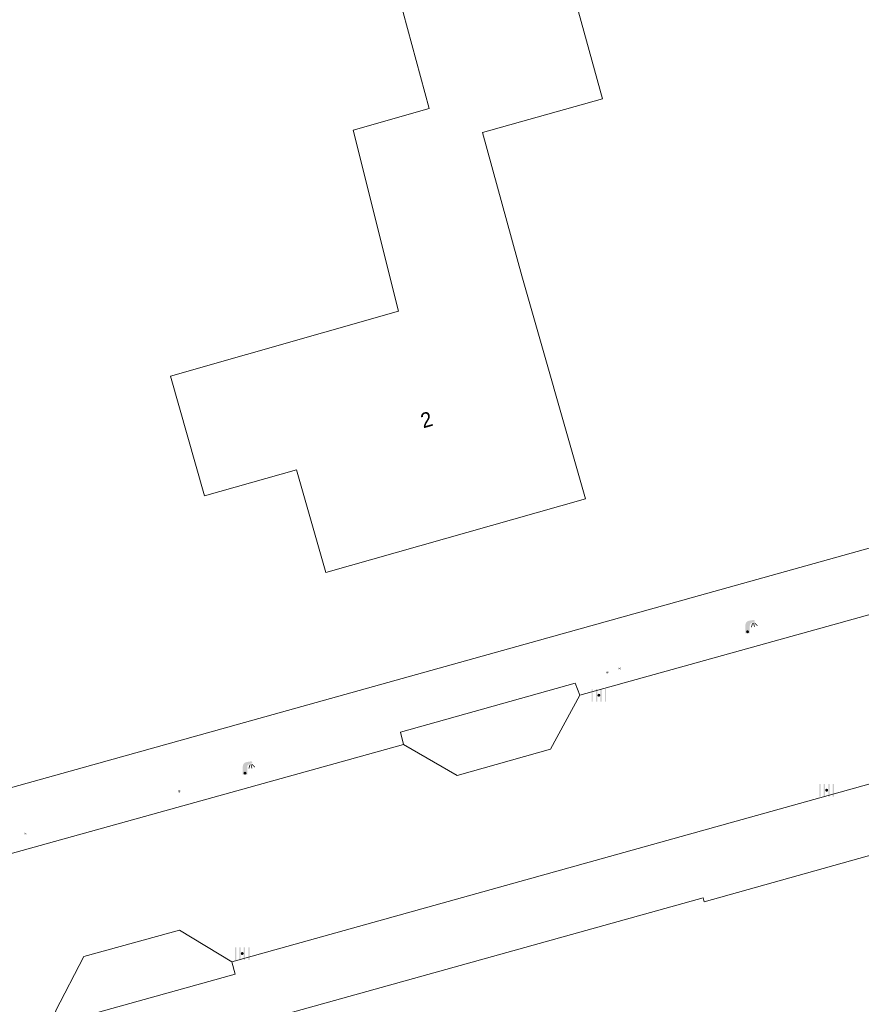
# Model space of a CAD drawing. Header units: metres. Extents: x 197457 to 198138, y 353986 to 354984.
# Tile 11 of 217: x 197521 to 197549, y 354454 to 354486. Entities that reach past the tile are written whole.
import ezdxf
from ezdxf.enums import TextEntityAlignment as Align

# ---------------------------------------------------------------- set-up
doc = ezdxf.new("R2010")
doc.units = ezdxf.units.M
doc.header["$MEASUREMENT"] = 0
for name, color, linetype, lineweight in [('hoofdgebouw', 1, 'Continuous', 0), ('huisnummerreeks BGT', 7, 'Continuous', 0), ('kant verharding', 7, 'Continuous', 0), ('waterleidingput', 132, 'Continuous', 0)]:
    doc.layers.add(name, color=color, linetype=linetype, lineweight=lineweight)
doc.layers.add('kolk', color=7, linetype='Continuous', lineweight=0, true_color=0x104b6e)
doc.layers.add('lichtmast', color=7, linetype='Continuous', lineweight=0, true_color=0x104b6e)
doc.styles.add('Style-WORKING', font='WORKING.shx')

# ---------------------------------------------------------------- blocks, each defined once
blk = doc.blocks.new('kolk')
at = {"layer": 'kolk', "linetype": 'Continuous', "lineweight": 0, "true_color": 0xbd2877}
for points in [[(-0.489, -0.425), (-0.489, 0), (-0.489, 0.425), (-0.404, 0.425), (-0.404, 0), (-0.404, -0.425)], [(-0.191, -0.425), (-0.191, 0), (-0.191, 0.425), (-0.106, 0.425), (-0.106, 0), (-0.106, -0.425)], [(0.106, -0.425), (0.106, 0), (0.106, 0.425), (0.191, 0.425), (0.191, 0), (0.191, -0.425)], [(0.404, -0.425), (0.404, 0), (0.404, 0.425), (0.489, 0.425), (0.489, 0), (0.489, -0.425)]]:
    blk.add_hatch(color=232, dxfattribs=at).paths.add_polyline_path(points)
at = {"layer": 'kolk', "linetype": 'Continuous', "lineweight": 0, "true_color": 0x681648}
blk.add_hatch(color=219, dxfattribs=at).paths.add_polyline_path([(0.1, 0, 1), (-0.1, 0, 1)])
blk = doc.blocks.new('lichtmast')
at = {"layer": 'lichtmast', "linetype": 'Continuous', "lineweight": 0, "true_color": 0xbd2877}
for points in [[(0.15, 0.419, -0.344151), (0.301, 0.613), (0.428, 0.645, 0.960861), (0.398, 0.791), (0.101, 0.742, 0.366629), (-0.15, 0.446), (-0.15, -0.1), (0, -0.1, -0.414214), (-0.1, 0, -1), (0.1, 0, -0.414214), (0, -0.1), (0.15, -0.1)], [(0.351, 0.55, 1), (0.303, 0.564), (0.234, 0.323, 1), (0.283, 0.31)], [(0.424, 0.581, 1), (0.376, 0.569), (0.436, 0.326, 1), (0.485, 0.339)], [(0.489, 0.61, 1), (0.453, 0.575), (0.626, 0.396, 1), (0.662, 0.43)]]:
    blk.add_hatch(color=232, dxfattribs=at).paths.add_polyline_path(points)
at = {"layer": 'lichtmast', "linetype": 'Continuous', "lineweight": 0, "true_color": 0x681648}
blk.add_hatch(color=219, dxfattribs=at).paths.add_polyline_path([(-0.1, 0, 1), (0.1, 0, 1)])
blk = doc.blocks.new('waterleidingput')
at = {"layer": 'waterleidingput', "linetype": 'Continuous', "lineweight": 0, "true_color": 0x248bcb}
h = blk.add_hatch(color=142, dxfattribs=at)
edge = h.paths.add_edge_path()
edge.add_spline(control_points=[(0.44, 0), (0.44, 0.04), (0.43, 0.09), (0.36, 0.2), (0.28, 0.26), (0.09, 0.32), (-0.02, 0.33), (-0.22, 0.29), (-0.31, 0.24), (-0.42, 0.12), (-0.44, 0.06), (-0.44, -0.06), (-0.42, -0.12), (-0.33, -0.22), (-0.28, -0.26), (-0.1, -0.33), (0.04, -0.33), (0.27, -0.27), (0.37, -0.2), (0.43, -0.08), (0.44, -0.04), (0.44, 0)], knot_values=[0, 0, 0, 0, 0.060484, 0.060484, 0.178041, 0.178041, 0.295599, 0.295599, 0.413157, 0.413157, 0.498623, 0.498623, 0.584089, 0.584089, 0.669555, 0.669555, 0.808438, 0.808438, 0.94732, 0.94732, 1, 1, 1, 1], degree=3, periodic=0)
edge = h.paths.add_edge_path(flags=16)
edge.add_ellipse((0, 0), major_axis=(0.392, 0), ratio=0.689655, start_angle=0, end_angle=360)
for points in [[(-0.05, -0.09, -0.141608), (-0.09, -0.05), (-0.1, -0.09), (-0.17, 0.18), (-0.22, 0.18), (-0.12, -0.17), (-0.07, -0.17)], [(0.03, 0.18), (-0.02, 0.18), (-0.05, 0.09, -0.269854), (0.05, 0.09)], [(0.23, 0.18), (0.18, 0.18), (0.1, -0.09), (0.09, -0.05, -0.141608), (0.05, -0.09), (0.08, -0.17), (0.13, -0.17)]]:
    blk.add_hatch(color=142, dxfattribs=at).paths.add_polyline_path(points)
at = {"layer": 'waterleidingput', "linetype": 'Continuous', "lineweight": 0, "true_color": 0x104b6e}
blk.add_hatch(color=156, dxfattribs=at).paths.add_polyline_path([(0.1, 0, 1), (-0.1, 0, 1)])

msp = doc.modelspace()

# ---------------------------------------------------------------- linework, layer by layer
at = {"layer": 'hoofdgebouw', "linetype": 'Continuous', "lineweight": 0}
msp.add_line((197537.367, 354477.927), (197536.052, 354482.731), dxfattribs=at)
at = {"layer": 'hoofdgebouw', "linetype": 'Continuous', "lineweight": 0, "flags": 128}
for points in [[(197534.262, 354483.534), (197532.527, 354489.962), (197529.189, 354490.496), (197530.049, 354495.209), (197537.303, 354493.888), (197540.063, 354483.848), (197536.052, 354482.731)], [(197534.262, 354483.534), (197531.731, 354482.803), (197533.239, 354476.752)], [(197529.833, 354471.447), (197530.813, 354468.004), (197539.489, 354470.473), (197537.367, 354477.927)], [(197529.833, 354471.447), (197526.755, 354470.571), (197525.614, 354474.581), (197533.239, 354476.752)]]:
    msp.add_lwpolyline(points, dxfattribs=at)
at = {"layer": 'kant verharding', "linetype": 'Continuous', "lineweight": 0}
for p, q in [((197558.318, 354469.206), (197539.3, 354463.903)), ((197539.3, 354463.903), (197539.146, 354464.305)), ((197533.41, 354462.258), (197515.872, 354457.373)), ((197527.669, 354454.988), (197553.331, 354462.154))]:
    msp.add_line(p, q, dxfattribs=at)
at = {"layer": 'kant verharding', "linetype": 'Continuous', "lineweight": 0, "flags": 128}
for points in [[(197470.001, 354450.718), (197470.98, 354450.997), (197472.023, 354447.341), (197568.379, 354474.246)], [(197571.269, 354464.786), (197543.461, 354456.997), (197543.43, 354457.129), (197471.977, 354437.222), (197464.474, 354435.399), (197463.701, 354435.103), (197462.954, 354434.693), (197462.258, 354434.171), (197461.637, 354433.549)], [(197533.41, 354462.258), (197533.309, 354462.67), (197539.146, 354464.305)], [(197539.3, 354463.903), (197538.321, 354462.097), (197535.202, 354461.218), (197533.41, 354462.258)], [(197521.77, 354453.34), (197522.726, 354455.16), (197525.924, 354456.049), (197527.669, 354454.988)], [(197527.669, 354454.988), (197527.784, 354454.575), (197521.897, 354452.93), (197521.77, 354453.34)]]:
    msp.add_lwpolyline(points, dxfattribs=at)

# ---------------------------------------------------------------- block references
at = {"layer": 'kolk', "linetype": 'Continuous', "lineweight": 0, "xscale": 0.5, "yscale": 0.5}
for p in [(197539.941, 354463.903), (197547.558, 354460.725), (197528.017, 354455.263)]:
    msp.add_blockref('kolk', p, dxfattribs=at)
at = {"layer": 'lichtmast', "linetype": 'Continuous', "lineweight": 0, "xscale": 0.5, "yscale": 0.5}
for p in [(197544.914, 354466.026), (197528.111, 354461.296)]:
    msp.add_blockref('lichtmast', p, dxfattribs=at)
at = {"layer": 'waterleidingput', "linetype": 'Continuous', "lineweight": 0, "xscale": 0.1, "yscale": 0.1, "zscale": 0.1}
for p in [(197540.634, 354464.798), (197540.228, 354464.661), (197525.918, 354460.689), (197520.771, 354459.28)]:
    msp.add_blockref('waterleidingput', p, dxfattribs=at)

# ---------------------------------------------------------------- texts
at = {"layer": 'huisnummerreeks BGT', "linetype": 'Continuous', "lineweight": 0, "style": 'Style-WORKING'}
msp.add_text('2', height=0.5, rotation=15.9, dxfattribs=at).set_placement((197534.178, 354473.12), align=Align.MIDDLE_CENTER)

doc.saveas('drawing.dxf')
